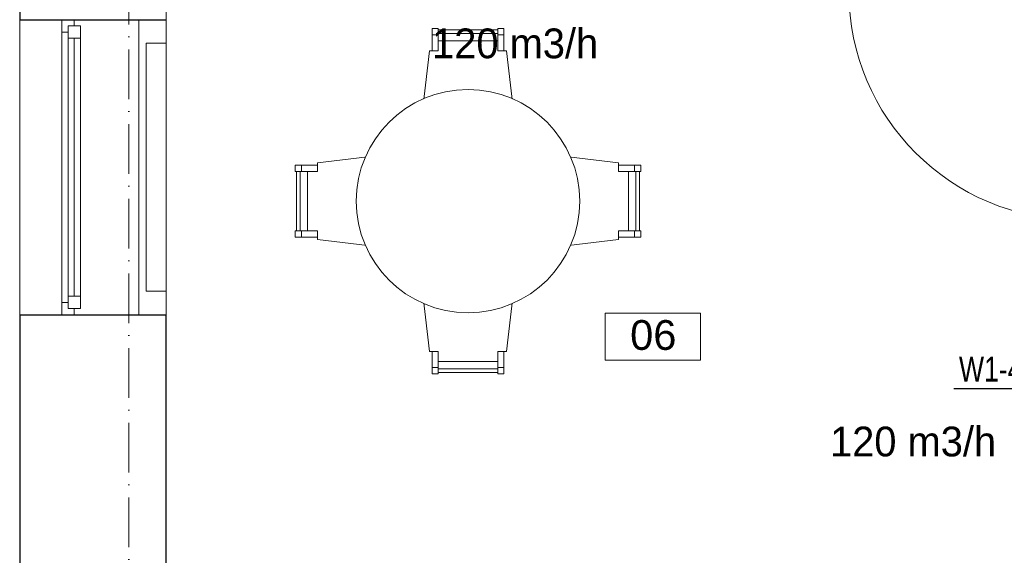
# Model space of a CAD drawing. Header units: millimetres. Extents: x 1700 to 4670, y 990 to 3874.
# Tile 3 of 110: x 2026 to 2422, y 1416 to 1632. Entities that reach past the tile are written whole.
import ezdxf
from ezdxf.enums import TextEntityAlignment as Align

# ---------------------------------------------------------------- set-up
doc = ezdxf.new("R2010")
doc.units = ezdxf.units.MM
for name, pattern in [('CENTER', [0.55, 0.37, -0.06, 0.06, -0.06]), ('Kropki i Kreski', [300, 200, -50, 0, -50]), ('Przerywana gęsta', [180, 120, -60]), ('Wipeout_Contour', [1000, 0, -1000])]:
    doc.linetypes.add(name, pattern=pattern)
doc.layers.get('0').update_dxf_attribs({"lineweight": 0})
for name, color, linetype in [('Nowe_210-A Pomieszczenia', 7, 'Continuous'), ('Nowe_320-W Umeblowanie', 252, 'Continuous'), ('Nowe_420-K Ściany', 7, 'Continuous'), ('Nowe_Okna Archicada', 7, 'Continuous'), ('opisy mt', 7, 'Continuous'), ('WEN_N1-_ATRYBUT', 7, 'Continuous'), ('WEN_N1-_OSIE', 2, 'CENTER')]:
    doc.layers.add(name, color=color, linetype=linetype)
for name, color, linetype, lineweight in [('Nowe_320-W Umeblowanie_Nr_pióra__15', 7, 'Continuous', 15), ('Nowe_320-W Umeblowanie_Nr_pióra__4', 252, 'Continuous', 13), ('Nowe_410-K Osie_Nr_pióra__18', 9, 'Continuous', 13), ('Nowe_420-K Ściany_Nr_pióra__27', 7, 'Continuous', 25), ('Nowe_Drzwi Archicad_Nr_pióra__3', 7, 'Continuous', 13), ('Nowe_Metryczki pomieszczeń Archicada_Nr_pióra__6', 7, 'Continuous', 13), ('Nowe_Okna Archicada_Nr_pióra__23', 7, 'Continuous', 15), ('Nowe_Okna Archicada_Nr_pióra__27', 7, 'Continuous', 25), ('Nowe_Okna Archicada_Nr_pióra__3', 7, 'Continuous', 13), ('WEN_W1-_ZLICZAC', 10, 'Continuous', 40)]:
    doc.layers.add(name, color=color, linetype=linetype, lineweight=lineweight)
doc.styles.add('STYL_AUTOMATYCZNY_1', font='txt')
doc.styles.add('STYL_WENTYLE', font='txt', dxfattribs={"width": 0.8})

# ---------------------------------------------------------------- blocks, each defined once
blk = doc.blocks.new('Pom.biurowe_izolatka_06_1_1', base_point=(3251.9, -13566.2))
at = {"color": 254, "linetype": 'Wipeout_Contour', "lineweight": 0, "ltscale": 55807.006946}
blk.add_wipeout([(3060.4, -13471.9), (3060.4, -13660.5), (3443.5, -13660.5), (3443.5, -13471.9)], dxfattribs=at).dxf.layer = 'Nowe_210-A Pomieszczenia'
at = {"layer": 'Nowe_Metryczki pomieszczeń Archicada_Nr_pióra__6', "color": 7, "linetype": 'Continuous', "lineweight": 13}
for p, q in [((3060.4, -13471.9), (3443.5, -13471.9)), ((3060.4, -13660.5), (3060.4, -13471.9)), ((3443.5, -13471.9), (3443.5, -13660.5)), ((3443.5, -13660.5), (3060.4, -13660.5))]:
    blk.add_line(p, q, dxfattribs=at)
at = {"layer": 'Nowe_Metryczki pomieszczeń Archicada_Nr_pióra__6', "color": 7, "lineweight": 13, "insert": (3160.4, -13499.3), "char_height": 120, "attachment_point": 1, "style": 'STYL_AUTOMATYCZNY_1'}
blk.add_mtext('\\A1;{\\pql;\\pt0,500;\\fArial|b0|i0|c238|p0;\\W1.000000;06\\fArial|b0|i0|c238|p0;\\W1.000000;\\A1{\\H.66x;\\S^  ;}\\fArial|b0|i0|c238|p0;\\W1.000000;\\fArial|b0|i0|c238|p0;\\W1.000000;\\A1{\\H.66x;\\S^  ;}}', dxfattribs=at)
blk = doc.blocks.new('KIRML-150-C_11')
for p, q in [((-5.05, 47.47), (-5.05, -6)), ((5.05, 47.47), (5.05, -6)), ((-54.54, 20.2), (-5.05, 20.2)), ((54.54, 20.2), (5.05, 20.2)), ((-80.8, -12), (-40.4, -12)), ((80.8, -12), (40.4, -12))]:
    blk.add_line(p, q)
for points in [[(-68.68, 16.16), (-56.56, 24.24), (-56.56, 40.4, -0.4142136), (-40.4, 56.56), (40.4, 56.56, -0.4142136), (56.56, 40.4), (56.56, 24.24), (68.68, 16.16)], [(-101, 0, 0.3074541), (-80.8, -12, 0.238587), (-54.54, 20.2, 0.238587)], [(101, 0, -0.3074541), (80.8, -12, -0.238587), (54.54, 20.2, -0.238587)]]:
    blk.add_lwpolyline(points, format="xyb")
for points in [[(-9.09, 56.56), (-9.09, 47.47), (9.09, 47.47), (9.09, 56.56)], [(-5.05, 56.56), (-5.05, 65.65), (5.05, 65.65), (5.05, 56.56)], [(-90.9, 0), (-75, 0), (-75, 30), (-58.58, 30)], [(90.9, 0), (75, 0), (75, 30), (58.58, 30)]]:
    blk.add_lwpolyline(points)
blk.add_lwpolyline([(60.6, -30.3), (-60.6, -30.3, 0.1189811), (-20.2, -12.12, -0.3029703), (20.2, -12.12, 0.1189811), (60.6, -30.3)], format="xyb", close=True)
for p in [(0, 0), (0, -40.4)]:
    blk.add_point(p)
at = {"layer": 'WEN_N1-_OSIE'}
for p, q in [((0, 80.8), (0, -40.4)), ((-8.4, 0), (8.4, 0))]:
    blk.add_line(p, q, dxfattribs=at)
at = {"layer": 'WEN_N1-_ATRYBUT', "style": 'STYL_WENTYLE', "width": 0.8, "flags": 8}
blk.add_attdef('WENTYLE', text='', height=100, dxfattribs=at).set_placement((0, 0), align=Align.BOTTOM_LEFT)

msp = doc.modelspace()

# ---------------------------------------------------------------- linework, layer by layer
at = {"layer": 'Nowe_210-A Pomieszczenia', "color": 252, "linetype": 'Continuous', "lineweight": 0, "flags": 128}
msp.add_lwpolyline([(2451.79, 1209.17), (2451.79, 1659.17), (2084.79, 1658.91), (2084.79, 1658.91), (2084.79, 1208.91)], close=True, dxfattribs=at)
at = {"layer": 'Nowe_420-K Ściany', "color": 252, "linetype": 'Wipeout_Contour', "lineweight": 0, "ltscale": 58362.161969}
for p, q in [((2025.79, 1512.91), (2025.79, 1208.87)), ((2084.79, 1512.91), (2025.79, 1512.91)), ((2084.79, 1208.91), (2084.79, 1512.91))]:
    msp.add_line(p, q, dxfattribs=at)
at = {"layer": 'Nowe_420-K Ściany_Nr_pióra__27', "color": 252, "linetype": 'Continuous', "lineweight": 25, "flags": 128}
msp.add_lwpolyline([(2084.79, 1208.91), (2084.79, 1512.91)], dxfattribs=at)
at = {"layer": 'Nowe_Drzwi Archicad_Nr_pióra__3', "color": 252, "linetype": 'Continuous', "lineweight": 13}
msp.add_arc((2451.79, 1643.18), 92, 180, 270, dxfattribs=at)
at = {"layer": 'WEN_N1-_ATRYBUT'}
msp.add_lwpolyline([(2446.39, 1474.82), (2444.97, 1474.08), (2450.54, 1466.83), (2447.81, 1475.56), (2446.39, 1474.82), (2442.11, 1483.03), (2402.11, 1483.03)], dxfattribs=at)

# ---------------------------------------------------------------- block references
at = {"layer": 'WEN_W1-_ZLICZAC'}
ref = msp.add_blockref('KIRML-150-C_11', (2451.79, 1461.23), dxfattribs=dict(at, xscale=0.1, yscale=0.1, zscale=0.1, rotation=269.9999999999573))
ref.add_attrib('WENTYLE', 'W1-42', dxfattribs={"layer": 'WEN_N1-_ATRYBUT', "height": 10, "style": 'STYL_WENTYLE', "width": 0.8, "flags": 8}).set_placement((2404.11, 1483.03), align=Align.BOTTOM_LEFT)

# ---------------------------------------------------------------- texts
at = {"layer": 'opisy mt', "linetype": 'Continuous', "lineweight": 18, "insert": (2352.17, 1467.84), "char_height": 12, "width": 136.5578, "attachment_point": 1}
msp.add_mtext('120 m3/h', dxfattribs=at)

# ---------------------------------------------------------------- next in the draw order: block references
at = {"layer": 'Nowe_210-A Pomieszczenia', "color": 252, "linetype": 'Continuous', "lineweight": 13, "xscale": 0.1, "yscale": 0.1, "zscale": 0.1}
msp.add_blockref('Pom.biurowe_izolatka_06_1_1', (2280.81, 1504.1), dxfattribs=at)

# ---------------------------------------------------------------- next in the draw order: wipeouts: each hides what was drawn before it
at = {"color": 252, "linetype": 'Wipeout_Contour', "lineweight": 0, "ltscale": 49923.679197}
msp.add_wipeout([(2076.79, 1522.41), (2084.79, 1522.41), (2084.79, 1622.41), (2076.79, 1622.41)], dxfattribs=at).dxf.layer = 'Nowe_320-W Umeblowanie'
at = {"color": 252, "linetype": 'Wipeout_Contour', "lineweight": 0, "ltscale": 97728.427768}
msp.add_wipeout([(2186.36, 1581.35), (2226.36, 1581.35), (2221.83, 1619.35), (2218.32, 1619.35), (2218.32, 1623.35), (2194.39, 1623.35), (2194.39, 1619.35), (2190.88, 1619.35)], dxfattribs=at).dxf.layer = 'Nowe_320-W Umeblowanie'
at = {"color": 252, "linetype": 'Wipeout_Contour', "lineweight": 0, "ltscale": 101360.107218}
msp.add_wipeout([(2183.76, 1538.75), (2183.76, 1578.75), (2145.76, 1574.23), (2145.76, 1570.72), (2141.76, 1570.72), (2141.76, 1546.78), (2145.76, 1546.78), (2145.76, 1543.28)], dxfattribs=at).dxf.layer = 'Nowe_320-W Umeblowanie'
at = {"color": 252, "linetype": 'Wipeout_Contour', "lineweight": 0, "ltscale": 102521.270731}
msp.add_wipeout([(2228.96, 1578.75), (2228.96, 1538.75), (2266.96, 1543.28), (2266.96, 1546.78), (2270.96, 1546.78), (2270.96, 1570.72), (2266.96, 1570.72), (2266.96, 1574.23)], dxfattribs=at).dxf.layer = 'Nowe_320-W Umeblowanie'
at = {"color": 252, "linetype": 'Wipeout_Contour', "lineweight": 0, "ltscale": 105985.555771}
msp.add_wipeout([(2226.36, 1536.15), (2186.36, 1536.15), (2190.88, 1498.15), (2194.39, 1498.15), (2194.39, 1494.15), (2218.32, 1494.15), (2218.32, 1498.15), (2221.83, 1498.15)], dxfattribs=at).dxf.layer = 'Nowe_320-W Umeblowanie'
at = {"color": 252, "linetype": 'Wipeout_Contour', "lineweight": 0, "ltscale": 49881.648463}
msp.add_wipeout([(2025.79, 1631.91), (2025.79, 1512.91), (2042.79, 1512.91), (2042.79, 1631.91)], dxfattribs=at).dxf.layer = 'Nowe_420-K Ściany'

# ---------------------------------------------------------------- next in the draw order: linework, layer by layer
at = {"layer": 'Nowe_320-W Umeblowanie_Nr_pióra__15', "color": 252, "linetype": 'Przerywana gęsta', "lineweight": 15}
for p, q in [((2076.79, 1522.41), (2076.79, 1622.41)), ((2076.79, 1622.41), (2084.79, 1622.41)), ((2084.79, 1622.41), (2084.79, 1522.41)), ((2084.79, 1522.41), (2076.79, 1522.41))]:
    msp.add_line(p, q, dxfattribs=at)
at = {"layer": 'Nowe_320-W Umeblowanie_Nr_pióra__4', "color": 252, "linetype": 'Continuous', "lineweight": 13, "flags": 128}
for points in [[(2186.36, 1581.35), (2226.36, 1581.35), (2221.83, 1619.35), (2218.32, 1619.35), (2218.32, 1623.35), (2194.39, 1623.35), (2194.39, 1619.35), (2190.88, 1619.35)], [(2183.76, 1538.75), (2183.76, 1578.75), (2145.76, 1574.23), (2145.76, 1570.72), (2141.76, 1570.72), (2141.76, 1546.78), (2145.76, 1546.78), (2145.76, 1543.28)], [(2228.96, 1578.75), (2228.96, 1538.75), (2266.96, 1543.28), (2266.96, 1546.78), (2270.96, 1546.78), (2270.96, 1570.72), (2266.96, 1570.72), (2266.96, 1574.23)], [(2226.36, 1536.15), (2186.36, 1536.15), (2190.88, 1498.15), (2194.39, 1498.15), (2194.39, 1494.15), (2218.32, 1494.15), (2218.32, 1498.15), (2221.83, 1498.15)]]:
    msp.add_lwpolyline(points, close=True, dxfattribs=at)
at = {"layer": 'Nowe_420-K Ściany_Nr_pióra__27', "color": 252, "linetype": 'Continuous', "lineweight": 25, "flags": 128}
for points in [[(2025.79, 1658.91), (2025.79, 1631.91)], [(2025.79, 1512.91), (2025.79, 1149.87)]]:
    msp.add_lwpolyline(points, dxfattribs=at)
at = {"layer": 'Nowe_Okna Archicada_Nr_pióra__3', "color": 252, "linetype": 'Continuous', "lineweight": 13}
msp.add_line((2025.79, 1512.91), (2025.79, 1631.91), dxfattribs=at)

# ---------------------------------------------------------------- next in the draw order: wipeouts: each hides what was drawn before it
at = {"color": 252, "linetype": 'Wipeout_Contour', "lineweight": 0, "ltscale": 74840.754325}
msp.add_wipeout([(2042.79, 1631.91), (2042.79, 1512.91), (2047.79, 1512.91), (2073.79, 1512.91), (2073.79, 1631.91), (2047.79, 1631.91)], dxfattribs=at).dxf.layer = 'Nowe_420-K Ściany'

# ---------------------------------------------------------------- next in the draw order: linework, layer by layer
at = {"layer": 'Nowe_410-K Osie_Nr_pióra__18', "color": 9, "linetype": 'Kropki i Kreski', "lineweight": 13, "ltscale": 0.1}
msp.add_line((2069.79, 3004.46), (2069.79, 1094.35), dxfattribs=at)
at = {"layer": 'Nowe_420-K Ściany_Nr_pióra__27', "color": 252, "linetype": 'Continuous', "lineweight": 25}
for p, q in [((2025.79, 1631.91), (2042.79, 1631.91)), ((2042.79, 1631.91), (2047.79, 1631.91)), ((2047.79, 1631.91), (2084.79, 1631.91)), ((2025.79, 1512.91), (2042.79, 1512.91)), ((2042.79, 1512.91), (2047.79, 1512.91)), ((2047.79, 1512.91), (2084.79, 1512.91))]:
    msp.add_line(p, q, dxfattribs=at)
at = {"layer": 'Nowe_Okna Archicada_Nr_pióra__3', "color": 252, "linetype": 'Continuous', "lineweight": 13}
msp.add_line((2073.79, 1512.91), (2073.79, 1631.91), dxfattribs=at)

# ---------------------------------------------------------------- next in the draw order: wipeouts: each hides what was drawn before it
at = {"color": 252, "linetype": 'Wipeout_Contour', "lineweight": 0, "ltscale": 48271.994683}
msp.add_wipeout([(2191.89, 1619.35), (2194.39, 1619.35), (2194.39, 1628.35), (2191.89, 1628.35)], dxfattribs=at).dxf.layer = 'Nowe_320-W Umeblowanie'
at = {"color": 252, "linetype": 'Wipeout_Contour', "lineweight": 0, "ltscale": 48427.352515}
msp.add_wipeout([(2220.82, 1619.35), (2220.82, 1628.35), (2218.32, 1628.35), (2218.32, 1619.35)], dxfattribs=at).dxf.layer = 'Nowe_320-W Umeblowanie'
at = {"color": 252, "linetype": 'Wipeout_Contour', "lineweight": 0, "ltscale": 407534.302328}
msp.add_wipeout([(2251.36, 1558.75), (2251.36, 1558.75), (2250.23, 1568.76), (2246.9, 1578.28), (2241.54, 1586.81), (2234.41, 1593.93), (2225.88, 1599.29), (2216.37, 1602.62), (2206.36, 1603.75), (2196.34, 1602.62), (2186.83, 1599.29), (2178.3, 1593.93), (2171.17, 1586.81), (2165.81, 1578.28), (2162.48, 1568.76), (2161.36, 1558.75), (2161.36, 1558.75), (2161.36, 1558.75), (2162.48, 1548.74), (2165.81, 1539.23), (2171.17, 1530.69), (2178.3, 1523.57), (2186.83, 1518.21), (2196.34, 1514.88), (2206.36, 1513.75), (2216.37, 1514.88), (2225.88, 1518.21), (2234.41, 1523.57), (2241.54, 1530.69), (2246.9, 1539.23), (2250.23, 1548.74)], dxfattribs=at).dxf.layer = 'Nowe_320-W Umeblowanie'
at = {"color": 252, "linetype": 'Wipeout_Contour', "lineweight": 0, "ltscale": 50100.184253}
msp.add_wipeout([(2145.76, 1573.22), (2136.76, 1573.22), (2136.76, 1570.72), (2145.76, 1570.72)], dxfattribs=at).dxf.layer = 'Nowe_320-W Umeblowanie'
at = {"color": 252, "linetype": 'Wipeout_Contour', "lineweight": 0, "ltscale": 50833.164126}
msp.add_wipeout([(2266.96, 1573.22), (2266.96, 1570.72), (2275.96, 1570.72), (2275.96, 1573.22)], dxfattribs=at).dxf.layer = 'Nowe_320-W Umeblowanie'
at = {"color": 252, "linetype": 'Wipeout_Contour', "lineweight": 0, "ltscale": 51153.523974}
msp.add_wipeout([(2145.76, 1544.28), (2145.76, 1546.78), (2136.76, 1546.78), (2136.76, 1544.28)], dxfattribs=at).dxf.layer = 'Nowe_320-W Umeblowanie'
at = {"color": 252, "linetype": 'Wipeout_Contour', "lineweight": 0, "ltscale": 51871.62191}
msp.add_wipeout([(2266.96, 1544.28), (2275.96, 1544.28), (2275.96, 1546.78), (2266.96, 1546.78)], dxfattribs=at).dxf.layer = 'Nowe_320-W Umeblowanie'
at = {"color": 252, "linetype": 'Wipeout_Contour', "lineweight": 0, "ltscale": 53436.203435}
msp.add_wipeout([(2191.89, 1498.15), (2191.89, 1489.15), (2194.39, 1489.15), (2194.39, 1498.15)], dxfattribs=at).dxf.layer = 'Nowe_320-W Umeblowanie'
at = {"color": 252, "linetype": 'Wipeout_Contour', "lineweight": 0, "ltscale": 53576.588198}
msp.add_wipeout([(2220.82, 1498.15), (2218.32, 1498.15), (2218.32, 1489.15), (2220.82, 1489.15)], dxfattribs=at).dxf.layer = 'Nowe_320-W Umeblowanie'

# ---------------------------------------------------------------- next in the draw order: linework, layer by layer
at = {"layer": 'Nowe_320-W Umeblowanie_Nr_pióra__4', "color": 252, "linetype": 'Continuous', "lineweight": 13, "flags": 128}
for points in [[(2191.89, 1619.35), (2194.39, 1619.35), (2194.39, 1628.35), (2191.89, 1628.35)], [(2220.82, 1619.35), (2218.32, 1619.35), (2218.32, 1628.35), (2220.82, 1628.35)], [(2145.76, 1573.22), (2145.76, 1570.72), (2136.76, 1570.72), (2136.76, 1573.22)], [(2266.96, 1573.22), (2266.96, 1570.72), (2275.96, 1570.72), (2275.96, 1573.22)], [(2145.76, 1544.28), (2145.76, 1546.78), (2136.76, 1546.78), (2136.76, 1544.28)], [(2266.96, 1544.28), (2266.96, 1546.78), (2275.96, 1546.78), (2275.96, 1544.28)], [(2191.89, 1498.15), (2194.39, 1498.15), (2194.39, 1489.15), (2191.89, 1489.15)], [(2220.82, 1498.15), (2218.32, 1498.15), (2218.32, 1489.15), (2220.82, 1489.15)]]:
    msp.add_lwpolyline(points, close=True, dxfattribs=at)
msp.add_lwpolyline([(2251.36, 1558.75, 1), (2161.36, 1558.75, 1)], format="xyb", close=True, dxfattribs=at)

# ---------------------------------------------------------------- next in the draw order: wipeouts: each hides what was drawn before it
at = {"color": 252, "linetype": 'Wipeout_Contour', "lineweight": 0, "ltscale": 71406.96845}
msp.add_wipeout([(2042.79, 1631.91), (2042.79, 1626.91), (2045.29, 1626.91), (2045.29, 1629.41), (2047.79, 1629.41), (2047.79, 1631.91)], dxfattribs=at).dxf.layer = 'Nowe_Okna Archicada'
at = {"color": 252, "linetype": 'Wipeout_Contour', "lineweight": 0, "ltscale": 78246.357958}
msp.add_wipeout([(2047.79, 1512.91), (2047.79, 1515.41), (2045.29, 1515.41), (2045.29, 1517.91), (2042.79, 1517.91), (2042.79, 1512.91)], dxfattribs=at).dxf.layer = 'Nowe_Okna Archicada'

# ---------------------------------------------------------------- next in the draw order: linework, layer by layer
at = {"layer": 'Nowe_Okna Archicada_Nr_pióra__27', "color": 252, "linetype": 'Continuous', "lineweight": 25}
for p, q in [((2025.79, 1631.91), (2042.79, 1631.91)), ((2042.79, 1631.91), (2047.79, 1631.91)), ((2042.79, 1631.91), (2047.79, 1631.91)), ((2047.79, 1631.91), (2084.79, 1631.91)), ((2025.79, 1512.91), (2042.79, 1512.91)), ((2042.79, 1512.91), (2047.79, 1512.91)), ((2042.79, 1512.91), (2047.79, 1512.91)), ((2047.79, 1512.91), (2084.79, 1512.91))]:
    msp.add_line(p, q, dxfattribs=at)

# ---------------------------------------------------------------- next in the draw order: wipeouts: each hides what was drawn before it
at = {"color": 252, "linetype": 'Wipeout_Contour', "lineweight": 0, "ltscale": 48279.899002}
msp.add_wipeout([(2194.39, 1623.35), (2218.32, 1623.35), (2218.32, 1627.85), (2194.39, 1627.85)], dxfattribs=at).dxf.layer = 'Nowe_320-W Umeblowanie'
at = {"color": 252, "linetype": 'Wipeout_Contour', "lineweight": 0, "ltscale": 50620.440202}
msp.add_wipeout([(2141.76, 1546.78), (2141.76, 1570.72), (2137.26, 1570.72), (2137.26, 1546.78)], dxfattribs=at).dxf.layer = 'Nowe_320-W Umeblowanie'
at = {"color": 252, "linetype": 'Wipeout_Contour', "lineweight": 0, "ltscale": 51365.42767}
msp.add_wipeout([(2270.96, 1570.72), (2270.96, 1546.78), (2275.46, 1546.78), (2275.46, 1570.72)], dxfattribs=at).dxf.layer = 'Nowe_320-W Umeblowanie'
at = {"color": 252, "linetype": 'Wipeout_Contour', "lineweight": 0, "ltscale": 53575.286662}
msp.add_wipeout([(2218.32, 1494.15), (2194.39, 1494.15), (2194.39, 1489.65), (2218.32, 1489.65)], dxfattribs=at).dxf.layer = 'Nowe_320-W Umeblowanie'
at = {"color": 252, "linetype": 'Wipeout_Contour', "lineweight": 0, "ltscale": 99769.670171}
msp.add_wipeout([(2050.29, 1624.41), (2045.29, 1624.41), (2045.29, 1626.91), (2042.79, 1626.91), (2042.79, 1517.91), (2045.29, 1517.91), (2045.29, 1520.41), (2050.29, 1520.41)], dxfattribs=at).dxf.layer = 'Nowe_Okna Archicada'

# ---------------------------------------------------------------- next in the draw order: linework, layer by layer
at = {"layer": 'Nowe_320-W Umeblowanie_Nr_pióra__4', "color": 252, "linetype": 'Continuous', "lineweight": 13}
for p, q in [((2194.39, 1626.35), (2218.32, 1626.35)), ((2191.89, 1625.85), (2194.39, 1625.85)), ((2220.82, 1625.85), (2218.32, 1625.85)), ((2138.76, 1546.78), (2138.76, 1570.72)), ((2139.26, 1573.22), (2139.26, 1570.72)), ((2273.46, 1573.22), (2273.46, 1570.72)), ((2273.96, 1570.72), (2273.96, 1546.78)), ((2139.26, 1544.28), (2139.26, 1546.78)), ((2273.46, 1544.28), (2273.46, 1546.78)), ((2191.89, 1491.65), (2194.39, 1491.65)), ((2220.82, 1491.65), (2218.32, 1491.65)), ((2218.32, 1491.15), (2194.39, 1491.15))]:
    msp.add_line(p, q, dxfattribs=at)
at = {"layer": 'Nowe_320-W Umeblowanie_Nr_pióra__4', "color": 252, "linetype": 'Continuous', "lineweight": 13, "flags": 128}
for points in [[(2194.39, 1623.35), (2218.32, 1623.35), (2218.32, 1627.85), (2194.39, 1627.85)], [(2141.76, 1546.78), (2141.76, 1570.72), (2137.26, 1570.72), (2137.26, 1546.78)], [(2270.96, 1570.72), (2270.96, 1546.78), (2275.46, 1546.78), (2275.46, 1570.72)], [(2218.32, 1494.15), (2194.39, 1494.15), (2194.39, 1489.65), (2218.32, 1489.65)]]:
    msp.add_lwpolyline(points, close=True, dxfattribs=at)
at = {"layer": 'Nowe_Okna Archicada_Nr_pióra__23', "color": 252, "linetype": 'Continuous', "lineweight": 15}
for p, q in [((2042.79, 1631.91), (2042.79, 1626.91)), ((2042.79, 1517.91), (2042.79, 1512.91))]:
    msp.add_line(p, q, dxfattribs=at)
at = {"layer": 'Nowe_Okna Archicada_Nr_pióra__3', "color": 252, "linetype": 'Continuous', "lineweight": 13}
msp.add_line((2042.79, 1626.91), (2042.79, 1517.91), dxfattribs=at)

# ---------------------------------------------------------------- next in the draw order: texts
at = {"layer": 'opisy mt', "linetype": 'Continuous', "lineweight": 18, "insert": (2191.89, 1628.35), "char_height": 12, "width": 136.5578, "attachment_point": 1}
msp.add_mtext('120 m3/h', dxfattribs=at)

# ---------------------------------------------------------------- next in the draw order: wipeouts: each hides what was drawn before it
at = {"color": 252, "linetype": 'Wipeout_Contour', "lineweight": 0, "ltscale": 47706.159402}
msp.add_wipeout([(2045.29, 1629.41), (2045.29, 1624.41), (2050.29, 1624.41), (2050.29, 1629.41)], dxfattribs=at).dxf.layer = 'Nowe_Okna Archicada'
at = {"color": 252, "linetype": 'Wipeout_Contour', "lineweight": 0, "ltscale": 52065.643628}
msp.add_wipeout([(2050.29, 1515.41), (2050.29, 1520.41), (2045.29, 1520.41), (2045.29, 1515.41)], dxfattribs=at).dxf.layer = 'Nowe_Okna Archicada'

# ---------------------------------------------------------------- next in the draw order: linework, layer by layer
at = {"layer": 'Nowe_Okna Archicada_Nr_pióra__23', "color": 252, "linetype": 'Continuous', "lineweight": 15}
for p, q in [((2047.79, 1629.41), (2047.79, 1631.91)), ((2042.79, 1626.91), (2045.29, 1626.91)), ((2045.29, 1626.91), (2045.29, 1629.41)), ((2045.29, 1629.41), (2047.79, 1629.41)), ((2050.29, 1629.41), (2045.29, 1629.41)), ((2045.29, 1517.91), (2042.79, 1517.91)), ((2045.29, 1515.41), (2045.29, 1517.91)), ((2047.79, 1515.41), (2045.29, 1515.41)), ((2045.29, 1515.41), (2050.29, 1515.41)), ((2047.79, 1512.91), (2047.79, 1515.41))]:
    msp.add_line(p, q, dxfattribs=at)

# ---------------------------------------------------------------- next in the draw order: wipeouts: each hides what was drawn before it
at = {"color": 252, "linetype": 'Wipeout_Contour', "lineweight": 0, "ltscale": 49885.90169}
msp.add_wipeout([(2045.29, 1624.41), (2045.29, 1520.41), (2050.29, 1520.41), (2050.29, 1624.41)], dxfattribs=at).dxf.layer = 'Nowe_Okna Archicada'

# ---------------------------------------------------------------- next in the draw order: linework, layer by layer
at = {"layer": 'Nowe_Okna Archicada_Nr_pióra__23', "color": 252, "linetype": 'Continuous', "lineweight": 15}
for p, q in [((2045.29, 1629.41), (2045.29, 1624.41)), ((2050.29, 1624.41), (2050.29, 1629.41)), ((2045.29, 1624.41), (2050.29, 1624.41)), ((2045.29, 1624.41), (2045.29, 1520.41)), ((2047.79, 1520.41), (2047.79, 1624.41)), ((2050.29, 1520.41), (2050.29, 1624.41)), ((2050.29, 1520.41), (2045.29, 1520.41)), ((2045.29, 1520.41), (2045.29, 1515.41)), ((2050.29, 1515.41), (2050.29, 1520.41))]:
    msp.add_line(p, q, dxfattribs=at)
at = {"layer": 'Nowe_Okna Archicada_Nr_pióra__3', "color": 252, "linetype": 'Continuous', "lineweight": 13}
msp.add_line((2050.29, 1520.41), (2050.29, 1624.41), dxfattribs=at)

doc.saveas('drawing.dxf')
